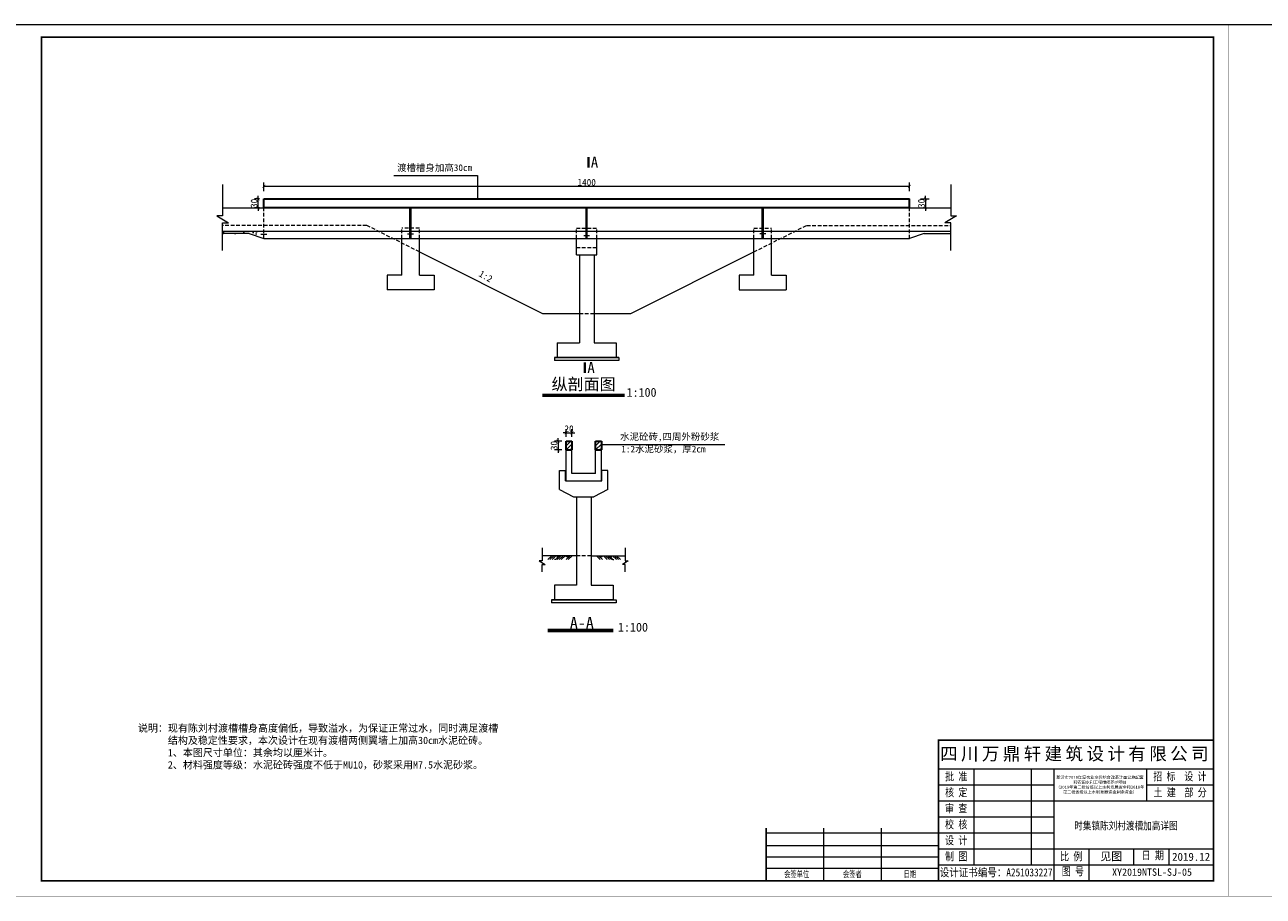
# Model space of a CAD drawing. Extents: x 36231 to 595326, y 3059 to 3871788.
# Tile 71 of 143: x 585852 to 586274, y 3864446 to 3864743. Entities that reach past the tile are written whole.
import ezdxf

# ---------------------------------------------------------------- set-up
doc = ezdxf.new("R2010")
doc.units = 0
doc.header["$PDMODE"] = 32
doc.header["$PDSIZE"] = 0.2
doc.linetypes.add('HIDDEN', pattern=[0.375, 0.25, -0.125])
doc.layers.get('0').update_dxf_attribs({"linetype": 'CONTINUOUS'})
doc.layers.get('Defpoints').update_dxf_attribs({"linetype": 'CONTINUOUS'})
for name, color, linetype, lineweight in [('0.09标注线', 3, 'CONTINUOUS', 9), ('0.13填充', 8, 'CONTINUOUS', 9), ('0.13文字', 3, 'CONTINUOUS', 13), ('000粗线', 7, 'CONTINUOUS', 40), ('中虚线', 8, 'HIDDEN', 15), ('图框１', 5, 'CONTINUOUS', 60), ('文字', 7, 'CONTINUOUS', 15), ('文字层', 7, 'CONTINUOUS', 15), ('粗实线', 1, 'CONTINUOUS', 40), ('粗线', 7, 'CONTINUOUS', 35), ('细实线', 3, 'CONTINUOUS', 20), ('细线', 7, 'CONTINUOUS', 15), ('配筋1', 1, 'CONTINUOUS', 50)]:
    doc.layers.add(name, color=color, linetype=linetype, lineweight=lineweight)
doc.styles.add('-仿宋_GB2312', font='仿宋_GB2312_0.ttf')
doc.styles.add('LYJFS', font='times.ttf', dxfattribs={"width": 0.7})
doc.styles.add('图框', font='仿宋_GB2312_0.ttf', dxfattribs={"width": 0.8})
doc.dimstyles.new('副本 (5) (2) STANDARD', dxfattribs={"dimtxt": 2.3, "dimasz": 1, "dimexe": 1.25, "dimexo": 1.5, "dimgap": 0.2, "dimtad": 1, "dimdec": 0, "dimlfac": 10, "dimzin": 0, "dimdsep": 46, "dimtxsty": '-仿宋_GB2312', "dimblk": 'ARCHTICK', "dimcen": 0.09, "dimadec": 0, "dimazin": 0, "dimtfac": 1, "dimtdec": 0, "dimtix": 1, "dimtmove": 2, "dimatfit": 3, "dimfxl": 1.7, "dimfxlon": 1, "dimtolj": 1, "dimtzin": 0, "dimlwd": 9, "dimlwe": 9, "dimarcsym": 0})

# ---------------------------------------------------------------- blocks, each defined once
blk = doc.blocks.new('eesz')
at = {"layer": '图框１', "color": 7, "const_width": 0.46666665}
blk.add_lwpolyline([(25244.47424427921, -497.5989567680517), (25244.47424427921, -1980.561866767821), (27344.47416927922, -1980.561866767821), (27344.47416927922, -497.5989567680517)], close=True, dxfattribs=at)
blk.add_lwpolyline([(25244.47424427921, -497.5989567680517), (25244.47424427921, -1980.561866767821), (27344.47416927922, -1980.561866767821), (27344.47416927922, -497.5989567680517)], close=True, dxfattribs=at)
at = {"layer": '图框１', "color": 5, "const_width": 0.46666665}
blk.add_lwpolyline([(25244.47424427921, -497.5989567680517), (25244.47424427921, -1980.561866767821), (27344.47416927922, -1980.561866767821), (27344.47416927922, -497.5989567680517)], close=True, dxfattribs=at)
at = {"layer": '图框１', "color": 7}
blk.add_lwpolyline([(25322.25201927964, -518.3396967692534, 3.111110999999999, 3.111110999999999, 0), (27318.54824427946, -518.3396967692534, 2.592592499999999, 2.592592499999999, 0), (27318.54824427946, -1954.635941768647, 2.592592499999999, 2.592592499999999, 0), (25322.25201927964, -1954.635941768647, 2.592592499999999, 2.592592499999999, 0)], format="xyseb", close=True, dxfattribs=at)
blk.add_lwpolyline([(25322.25201927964, -518.3396967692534, 3.111110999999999, 3.111110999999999, 0), (27318.54824427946, -518.3396967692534, 2.592592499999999, 2.592592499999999, 0), (27318.54824427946, -1954.635941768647, 2.592592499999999, 2.592592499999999, 0), (25322.25201927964, -1954.635941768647, 2.592592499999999, 2.592592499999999, 0)], format="xyseb", close=True, dxfattribs=at)
at = {"layer": '图框１', "color": 5}
blk.add_lwpolyline([(25322.25201927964, -518.3396967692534, 3.111110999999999, 3.111110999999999, 0), (27318.54824427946, -518.3396967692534, 2.592592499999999, 2.592592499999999, 0), (27318.54824427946, -1954.635941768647, 2.592592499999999, 2.592592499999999, 0), (25322.25201927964, -1954.635941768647, 2.592592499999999, 2.592592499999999, 0)], format="xyseb", close=True, dxfattribs=at)
at = {"layer": '细线', "color": 7}
for p, q in [((26850.32603877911, -1715.080394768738), (27318.54824427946, -1715.080394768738)), ((26850.32603877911, -1764.080393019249), (27318.54824427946, -1764.080393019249)), ((26910.21492552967, -1764.080393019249), (26910.21492552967, -1927.41372051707)), ((27008.21492202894, -1764.080393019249), (27008.21492202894, -1927.41372051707)), ((27046.32603177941, -1764.080393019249), (27046.32603177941, -1954.635941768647)), ((27204.21491502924, -1764.080393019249), (27204.21491502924, -1818.524835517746)), ((26850.32603877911, -1791.302614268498), (27046.32603177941, -1791.302614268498)), ((27204.21491502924, -1791.302614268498), (27318.54824427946, -1791.302614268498)), ((26850.32603877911, -1818.524835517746), (27318.54824427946, -1818.524835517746)), ((26850.32603877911, -1845.747056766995), (27046.32603177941, -1845.747056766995)), ((26556.32604927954, -1872.969278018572), (26850.32603877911, -1872.969278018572)), ((26654.32604577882, -1864.802611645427), (26654.32604577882, -1954.635941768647)), ((26752.32604227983, -1864.802611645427), (26752.32604227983, -1954.635941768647)), ((26850.32603877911, -1872.969278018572), (27046.32603177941, -1872.969278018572)), ((26556.32604927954, -1894.747055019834), (26850.32603877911, -1894.747055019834)), ((26556.32604927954, -1913.80260989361), (26850.32603877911, -1913.80260989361)), ((26850.32603877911, -1900.191499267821), (27318.54824427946, -1900.191499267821)), ((27106.21491852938, -1900.191499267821), (27106.21491852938, -1954.635941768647)), ((27182.43713802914, -1900.191499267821), (27182.43713802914, -1927.41372051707)), ((27242.3260247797, -1900.191499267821), (27242.3260247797, -1927.41372051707)), ((26556.32604927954, -1932.858164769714), (26850.32603877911, -1932.858164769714)), ((26850.32603877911, -1927.41372051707), (27318.54824427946, -1927.41372051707))]:
    blk.add_line(p, q, dxfattribs=at)
at = {"layer": '细线', "color": 7, "const_width": 2.722222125}
for points in [[(27318.54824427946, -1715.080394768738), (26850.32603877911, -1715.080394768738), (26850.32603877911, -1954.635941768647)], [(26556.32604927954, -1864.802611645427), (26556.32604927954, -1954.635941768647)]]:
    blk.add_lwpolyline(points, dxfattribs=at)
at = {"layer": '文字', "color": 7, "line_spacing_factor": 0.5, "style": '-仿宋_GB2312'}
for s, insert, char_height, width, attachment_point in [('{\\fSimSun|b0|i0|c134|p2;\\T1.2;\\C256;四川万鼎轩建筑设计有限公司}', (27084.4371415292, -1739.580393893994), 21.777777, 468.2222055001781, 5), ('{\\W0.8;批 准}', (26880.2704821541, -1777.691503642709), 13.611110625, 59.88888675, 5), ('{\\W0.8;招 标  设 计}', (27261.29137848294, -1777.691503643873), 13.611110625, 114.1529269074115, 5), ('{\\W0.8;核 定}', (26880.2704821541, -1804.913724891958), 13.611110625, 59.88888675, 5), ('{\\W0.8;土 建  部 分}', (27261.66570545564, -1804.913724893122), 13.611110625, 114.9015808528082, 5), ('{\\W0.8;审 查}', (26880.2704821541, -1832.135946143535), 13.611110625, 59.88888675, 5), ('{\\W0.8;校 核}', (26880.2704821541, -1859.358167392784), 13.611110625, 59.88888675, 5), ('{\\W0.8;设 计}', (26880.2704821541, -1886.580388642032), 13.611110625, 59.88888675, 5), ('{\\W0.8;制 图}', (26880.2704821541, -1913.80260989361), 13.611110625, 59.88888675, 5), ('{\\W0.8;比 例}', (27076.27047515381, -1913.80260989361), 13.611110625, 59.88888675, 5), ('见图', (27144.32602827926, -1913.802609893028), 13.611110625, 76.22221949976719, 5), ('{\\W0.8;日 期}', (27196.2089412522, -1904.442667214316), 13.611110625, 54.50771360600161, 1), ('2019.12', (27280.437134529, -1913.80260989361), 13.611110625, 76.22221950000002, 5), ('{\\W0.7; 会签单位}', (26605.32604752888, -1943.747053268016), 10.8888885, 97.9999965, 5), ('{\\W0.7;会签者}', (26703.32604402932, -1943.747053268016), 10.8888885, 97.9999965, 5), ('{\\W0.7;日期}', (26801.32604052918, -1943.747053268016), 10.8888885, 97.9999965, 5), ('{\\W0.85;设计证书编号：A251033227}', (26948.32603527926, -1941.024831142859), 13.611110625, 195.9999930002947, 5), ('{\\W0.8;图 号}', (27060.09783500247, -1931.664888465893), 13.611110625, 54.50771360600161, 1)]:
    blk.add_mtext(s, dxfattribs=dict(at, insert=insert, char_height=char_height, width=width, attachment_point=attachment_point))
at = {"layer": '文字', "color": 7, "insert": (27125.27047340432, -1791.302614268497), "char_height": 5, "width": 157.8888832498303, "attachment_point": 5, "style": '-仿宋_GB2312'}
blk.add_mtext('新沂市2019年度农业水价综合改革计量设施配套\\P和农田水利工程维修养护项目\\P（2019年第二批省级以上水利发展资金和2018年\\P第二批省级以上水利发展资金剩余资金）', dxfattribs=at)
blk = doc.blocks.new('_ARCHTICK')
at = {"color": 0, "linetype": 'ByBlock', "const_width": 0.15}
blk.add_lwpolyline([(-0.5, -0.5), (0.5, 0.5)], dxfattribs=at)
blk = doc.blocks.new('*D1654')
at = {"layer": '0.09标注线', "color": 0, "lineweight": 9}
for p, q in [((586157.5670663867, 3864683.733547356), (586160.5170663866, 3864683.733547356)), ((586159.2670663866, 3864683.733547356), (586159.2670663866, 3864684.733547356)), ((586159.2670663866, 3864683.733547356), (586159.2670663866, 3864680.733547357)), ((586157.5670663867, 3864680.733547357), (586160.5170663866, 3864680.733547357)), ((586159.2670663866, 3864680.733547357), (586159.2670663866, 3864679.733547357))]:
    blk.add_line(p, q, dxfattribs=at)
at = {"layer": 'Defpoints', "color": 0, "lineweight": 13}
for p in [(586153.8688947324, 3864683.733547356), (586153.8688947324, 3864680.733547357), (586159.2670663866, 3864680.733547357)]:
    blk.add_point(p, dxfattribs=at)
at = {"layer": '0.09标注线', "color": 0, "lineweight": 9}
for p, rotation in [((586159.2670663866, 3864683.733547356), 270), ((586159.2670663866, 3864680.733547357), 90)]:
    blk.add_blockref('_ARCHTICK', p, dxfattribs=dict(at, rotation=rotation))
at = {"layer": '0.09标注线', "color": 0, "lineweight": 13, "insert": (586157.9170663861, 3864682.233547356), "char_height": 2.3, "attachment_point": 5, "rotation": 90, "style": '-仿宋_GB2312'}
blk.add_mtext('\\A1;30', dxfattribs=at)
blk = doc.blocks.new('*D1656')
at = {"layer": '0.09标注线', "color": 0, "lineweight": 9}
for p, q in [((586036.8614491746, 3864604.13803046), (586035.8614491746, 3864604.13803046)), ((586036.8614491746, 3864602.776767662), (586036.8614491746, 3864605.38803046)), ((586036.8614491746, 3864604.13803046), (586038.8614491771, 3864604.13803046)), ((586038.8614491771, 3864602.77676766), (586038.8614491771, 3864605.38803046)), ((586038.8614491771, 3864604.13803046), (586039.8614491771, 3864604.13803046))]:
    blk.add_line(p, q, dxfattribs=at)
at = {"layer": 'Defpoints', "color": 0, "lineweight": 13}
for p in [(586038.8614491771, 3864604.13803046), (586036.8614491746, 3864601.276767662), (586038.8614491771, 3864601.27676766)]:
    blk.add_point(p, dxfattribs=at)
at = {"layer": '0.09标注线', "color": 0, "lineweight": 9}
blk.add_blockref('_ARCHTICK', (586036.8614491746, 3864604.13803046), dxfattribs=at)
at = {"layer": '0.09标注线', "color": 0, "lineweight": 9, "rotation": 180}
blk.add_blockref('_ARCHTICK', (586038.8614491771, 3864604.13803046), dxfattribs=at)
at = {"layer": '0.09标注线', "color": 0, "lineweight": 13, "insert": (586037.8614491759, 3864605.48803046), "char_height": 2.3, "attachment_point": 5, "style": '-仿宋_GB2312'}
blk.add_mtext('\\A1;20', dxfattribs=at)
blk = doc.blocks.new('*D1657')
at = {"layer": '0.09标注线', "color": 0, "lineweight": 9}
for p, q in [((586035.3614491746, 3864601.276767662), (586032.8506667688, 3864601.276767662)), ((586034.1006667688, 3864601.276767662), (586034.1006667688, 3864602.276767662)), ((586034.1006667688, 3864601.276767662), (586034.1006667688, 3864598.276767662)), ((586035.3614491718, 3864598.276767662), (586032.8506667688, 3864598.276767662)), ((586034.1006667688, 3864598.276767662), (586034.1006667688, 3864597.276767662))]:
    blk.add_line(p, q, dxfattribs=at)
at = {"layer": 'Defpoints', "color": 0, "lineweight": 13}
for p in [(586036.8614491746, 3864601.276767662), (586034.1006667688, 3864598.276767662), (586036.8614491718, 3864598.276767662)]:
    blk.add_point(p, dxfattribs=at)
at = {"layer": '0.09标注线', "color": 0, "lineweight": 9}
for p, rotation in [((586034.1006667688, 3864601.276767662), 270), ((586034.1006667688, 3864598.276767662), 90)]:
    blk.add_blockref('_ARCHTICK', p, dxfattribs=dict(at, rotation=rotation))
at = {"layer": '0.09标注线', "color": 0, "lineweight": 13, "insert": (586032.7506667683, 3864599.776767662), "char_height": 2.3, "attachment_point": 5, "rotation": 90, "style": '-仿宋_GB2312'}
blk.add_mtext('\\A1;30', dxfattribs=at)
blk = doc.blocks.new('*D2323')
at = {"layer": '0.09标注线', "color": 0, "lineweight": 9}
for p, q in [((585932.368894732, 3864683.733547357), (585930.6544612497, 3864683.733547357)), ((585931.9044612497, 3864683.733547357), (585931.9044612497, 3864684.733547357)), ((585931.9044612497, 3864680.733547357), (585931.9044612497, 3864683.733547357)), ((585932.368894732, 3864680.733547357), (585930.6544612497, 3864680.733547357)), ((585931.9044612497, 3864680.733547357), (585931.9044612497, 3864679.733547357))]:
    blk.add_line(p, q, dxfattribs=at)
at = {"layer": 'Defpoints', "color": 0, "lineweight": 13}
for p in [(585931.9044612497, 3864683.733547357), (585933.868894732, 3864683.733547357), (585933.868894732, 3864680.733547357)]:
    blk.add_point(p, dxfattribs=at)
at = {"layer": '0.09标注线', "color": 0, "lineweight": 9}
for p, rotation in [((585931.9044612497, 3864683.733547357), 270), ((585931.9044612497, 3864680.733547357), 90)]:
    blk.add_blockref('_ARCHTICK', p, dxfattribs=dict(at, rotation=rotation))
at = {"layer": '0.09标注线', "color": 0, "lineweight": 13, "insert": (585930.5544612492, 3864682.233547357), "char_height": 2.3, "attachment_point": 5, "rotation": 90, "style": '-仿宋_GB2312'}
blk.add_mtext('\\A1;30', dxfattribs=at)

msp = doc.modelspace()

# ---------------------------------------------------------------- hatches: boundary and pattern name
at = {"layer": '0.09标注线', "lineweight": 9}
h = msp.add_hatch(dxfattribs=at)
h.set_pattern_fill('AR-CONC', color=256, scale=0.02, style=0)
h.set_pattern_definition([(49.99999999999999, (585919.8303772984, 3864670.965601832), (3.64369337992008, -0.3187817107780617), [0.381, -4.191000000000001]), (355, (585919.8303772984, 3864670.965601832), (-0.7048565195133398, 3.8211328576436), [0.3048, -3.3528]), (100.451, (585920.1340172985, 3864670.939036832), (2.938850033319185, 3.502333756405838), [0.3238, -3.5618]), (46.18420000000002, (585919.8303772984, 3864671.981601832), (5.421580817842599, -0.8408465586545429), [0.5714999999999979, -6.286499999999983]), (96.6356, (585920.2821752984, 3864671.911531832), (4.748084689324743, 4.948511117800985), [0.4857, -5.3427]), (351.1840000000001, (585919.8303772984, 3864671.981601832), (4.748092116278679, 4.948502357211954), [0.4572, -5.0292]), (21, (585920.3383772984, 3864671.727601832), (3.032297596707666, -2.04531037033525), [0.381, -4.191000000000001]), (326.0000000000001, (585920.3383772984, 3864671.727601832), (1.236040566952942, 3.683759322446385), [0.3048, -3.3528]), (71.4514, (585920.5910672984, 3864671.557159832), (4.268329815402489, 1.638457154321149), [0.3238, -3.5618]), (37.50000000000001, (585919.8303772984, 3864670.965601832), (0.06177206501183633, 1.691100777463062), [0, -3.31216, 0, -3.4036, 0, -3.3655]), (7.499999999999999, (585919.8303772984, 3864670.965601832), (1.336393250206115, 2.00361149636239), [0, -1.94056, 0, -3.23596, 0, -1.2827]), (327.5, (585918.6975372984, 3864670.965601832), (2.711811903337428, -0.1145748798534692), [0, -1.27, 0, -3.9624, 0, -5.2578]), (317.5, (585918.1895372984, 3864670.965601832), (2.962583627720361, 0.5085298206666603), [0, -1.651, 0, -2.63144, 0, -3.7338])])
h.paths.add_polyline_path([(585919.8303772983, 3864672.733547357), (585919.8303776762, 3864671.933547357), (585928.8688947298, 3864671.933547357), (585931.7157933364, 3864670.965601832), (585932.5555705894, 3864672.733547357)])
at = {"layer": '0.09标注线', "lineweight": 13}
h = msp.add_hatch(dxfattribs=at)
h.set_pattern_fill('ANSI31', color=256, scale=0.3, style=0)
h.set_pattern_definition([(45, (586036.8614491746, 3864598.27676766), (-0.6735192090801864, 0.6735192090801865), [])])
h.paths.add_polyline_path([(586038.8614491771, 3864601.27676766), (586036.8614491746, 3864601.276767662), (586036.8614491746, 3864598.276767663), (586038.861449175, 3864598.27676766)])
h = msp.add_hatch(dxfattribs=at)
h.set_pattern_fill('ANSI31', color=256, scale=0.3, style=0)
h.set_pattern_definition([(45, (586046.8614491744, 3864598.276767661), (-0.6735192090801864, 0.6735192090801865), [])])
h.paths.add_polyline_path([(586048.8614491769, 3864601.27676766), (586046.8614491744, 3864601.276767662), (586046.8614491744, 3864598.276767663), (586048.8614491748, 3864598.276767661)])
at = {"layer": '0.13填充', "lineweight": 9}
h = msp.add_hatch(color=256, dxfattribs=at)
edge = h.paths.add_edge_path()
edge.add_ellipse((586034.1075050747, 3864562.414652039), major_axis=(0, -0.7306824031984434), ratio=0.9642642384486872, start_angle=280.877295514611, end_angle=439.1227044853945)
edge.add_line((586034.7994173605, 3864562.276767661), (586033.415592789, 3864562.276767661))
h = msp.add_hatch(color=256, dxfattribs=at)
edge = h.paths.add_edge_path()
edge.add_ellipse((586037.2066405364, 3864562.414652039), major_axis=(0, -0.7306824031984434), ratio=0.9642642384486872, start_angle=280.877295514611, end_angle=439.1227044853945)
edge.add_line((586037.8985528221, 3864562.276767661), (586036.5147282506, 3864562.276767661))
h = msp.add_hatch(color=256, dxfattribs=at)
edge = h.paths.add_edge_path()
edge.add_ellipse((586048.869880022, 3864562.414652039), major_axis=(0, -0.7306824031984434), ratio=0.9642642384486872, start_angle=-79.12270448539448, end_angle=79.12270448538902, ccw=False)
edge.add_line((586048.177967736, 3864562.27676766), (586049.5617923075, 3864562.27676766))
h = msp.add_hatch(color=256, dxfattribs=at)
edge = h.paths.add_edge_path()
edge.add_ellipse((586051.9690154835, 3864562.414652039), major_axis=(0, -0.7306824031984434), ratio=0.9642642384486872, start_angle=-79.12270448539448, end_angle=79.12270448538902, ccw=False)
edge.add_line((586051.2771031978, 3864562.27676766), (586052.6609277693, 3864562.27676766))

# ---------------------------------------------------------------- linework, layer by layer
at = {"layer": '0.09标注线'}
for p, q in [((585978.2080068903, 3864691.676411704), (586006.6689777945, 3864691.676411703)), ((586048.861449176, 3864600.107780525), (586090.9537668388, 3864600.107780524))]:
    msp.add_line(p, q, dxfattribs=at)
at = {"layer": '0.09标注线', "lineweight": 13}
msp.add_line((586006.6689777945, 3864691.676411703), (586006.6689777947, 3864683.733547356), dxfattribs=at)
at = {"layer": '0.09标注线', "lineweight": 9}
for p, q in [((585919.830401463, 3864688.635695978), (585919.8303759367, 3864677.924261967)), ((586167.9073880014, 3864688.635695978), (586167.9074135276, 3864677.924261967)), ((585983.668894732, 3864670.233547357), (585983.668894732, 3864680.733547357)), ((585984.0688947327, 3864670.233547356), (585984.0688947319, 3864680.733547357)), ((586043.668894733, 3864670.233547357), (586043.668894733, 3864680.733547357)), ((586044.0688947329, 3864670.233547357), (586044.0688947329, 3864680.733547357)), ((586103.6688947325, 3864670.233547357), (586103.6688947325, 3864680.733547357)), ((586104.0688947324, 3864670.233547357), (586104.0688947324, 3864680.733547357)), ((585919.8303759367, 3864677.924261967), (585917.8303759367, 3864677.924261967)), ((585917.8303759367, 3864677.924261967), (585921.8303759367, 3864675.615600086)), ((585919.8303804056, 3864666.156216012), (585919.8303759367, 3864675.615600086)), ((585919.8303759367, 3864675.615600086), (585921.8303759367, 3864675.615600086)), ((586169.9074135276, 3864677.924261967), (586165.9074135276, 3864675.615600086)), ((586167.9074135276, 3864675.615600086), (586165.9074135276, 3864675.615600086)), ((586167.9074090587, 3864666.156216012), (586167.9074135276, 3864675.615600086)), ((586167.9074135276, 3864677.924261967), (586169.9074135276, 3864677.924261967)), ((586032.8688947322, 3864629.733547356), (586032.8688947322, 3864628.733547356)), ((586054.8688947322, 3864628.733547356), (586032.8688947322, 3864628.733547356)), ((586054.8688947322, 3864629.733547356), (586054.8688947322, 3864628.733547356)), ((586028.6942293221, 3864564.928388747, 24.8), (586028.6942165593, 3864560.478916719, 24.8)), ((586057.0286690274, 3864564.928388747, 24.8), (586057.0286817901, 3864560.478916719, 24.8)), ((586028.6942165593, 3864560.478916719, 24.8), (586027.6942165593, 3864560.478916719, 24.8)), ((586027.6942165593, 3864560.478916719, 24.8), (586029.6942165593, 3864559.324585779, 24.8)), ((586028.6942222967, 3864556.762555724, 24.8), (586028.6942165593, 3864559.324585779, 24.8)), ((586028.6942165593, 3864559.324585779, 24.8), (586029.6942165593, 3864559.324585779, 24.8)), ((586058.0286817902, 3864560.478916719, 24.8), (586056.0286817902, 3864559.324585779, 24.8)), ((586057.0286817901, 3864559.324585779, 24.8), (586056.0286817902, 3864559.324585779, 24.8)), ((586057.0286760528, 3864556.762555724, 24.8), (586057.0286817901, 3864559.324585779, 24.8)), ((586057.0286817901, 3864560.478916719, 24.8), (586058.0286817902, 3864560.478916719, 24.8)), ((586031.8614491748, 3864547.27676766, 24.8), (586031.8614491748, 3864546.27676766, 24.8)), ((586053.8614491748, 3864546.27676766, 24.8), (586031.8614491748, 3864546.27676766, 24.8)), ((586053.8614491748, 3864547.276767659, 24.8), (586053.8614491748, 3864546.276767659, 24.8))]:
    msp.add_line(p, q, dxfattribs=at)
at = {"layer": '0.13填充', "lineweight": 40, "ltscale": 0.005}
for p, q in [((586028.8309115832, 3864617.034261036), (586056.7374111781, 3864617.034261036)), ((586030.6155181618, 3864537.083507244), (586052.9407178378, 3864537.083507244))]:
    msp.add_line(p, q, dxfattribs=at)
at = {"layer": '0.13填充', "ltscale": 0.005}
for p, q in [((586028.8309115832, 3864616.595978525), (586056.7374111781, 3864616.595978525)), ((586030.6155181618, 3864536.410292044), (586052.9407178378, 3864536.410292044))]:
    msp.add_line(p, q, dxfattribs=at)
at = {"layer": '0.13文字', "lineweight": 13}
msp.add_line((590756.6746656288, 3864742.976876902), (583564.2750096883, 3864742.976876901), dxfattribs=at)
at = {"layer": '000粗线', "lineweight": 30}
for p, q in [((585933.868894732, 3864680.733547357), (585933.868894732, 3864683.733547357)), ((585933.868894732, 3864683.733547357), (586153.8688947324, 3864683.733547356)), ((586153.8688947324, 3864680.733547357), (586153.8688947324, 3864683.733547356)), ((586153.8688947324, 3864680.733547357), (585933.868894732, 3864680.733547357)), ((586036.8614491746, 3864598.276767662), (586036.8614491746, 3864601.276767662)), ((586036.8614491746, 3864601.276767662), (586038.8614491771, 3864601.27676766)), ((586038.8614491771, 3864601.27676766), (586038.861449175, 3864598.276767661)), ((586046.8614491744, 3864598.276767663, 24.8), (586046.8614491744, 3864601.276767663, 24.8)), ((586046.8614491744, 3864601.276767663, 24.8), (586048.8614491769, 3864601.276767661, 24.8)), ((586048.8614491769, 3864601.276767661, 24.8), (586048.8614491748, 3864598.276767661, 24.8)), ((586036.8614491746, 3864598.276767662), (586038.861449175, 3864598.276767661)), ((586036.8614491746, 3864598.276767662), (586038.861449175, 3864598.27676766)), ((586046.8614491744, 3864598.276767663, 24.8), (586048.8614491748, 3864598.276767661, 24.8)), ((586046.8614491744, 3864598.276767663, 24.8), (586048.8614491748, 3864598.276767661, 24.8))]:
    msp.add_line(p, q, dxfattribs=at)
at = {"layer": '000粗线', "lineweight": 9}
msp.add_line((586046.8614491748, 3864598.276767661, 24.8), (586048.8614491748, 3864598.276767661, 24.8), dxfattribs=at)
at = {"layer": '中虚线', "color": 8, "lineweight": 9, "ltscale": 5}
for p, q in [((585933.868894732, 3864670.233547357), (585933.868894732, 3864680.733547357)), ((586153.8688947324, 3864670.233547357), (586153.8688947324, 3864680.733547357)), ((585986.868894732, 3864673.733547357), (585980.8688947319, 3864673.733547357)), ((585980.8688947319, 3864670.233547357), (585980.8688947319, 3864673.733547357)), ((585986.868894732, 3864670.233547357), (585986.868894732, 3864673.733547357)), ((586040.3688947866, 3864673.733547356), (586047.3688947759, 3864673.733547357)), ((586040.3688947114, 3864670.233547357), (586040.3688947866, 3864673.733547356)), ((586047.3688947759, 3864670.233547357), (586047.3688947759, 3864673.733547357)), ((586100.8688947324, 3864673.733547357), (586106.8688947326, 3864673.733547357)), ((586100.8688947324, 3864670.233547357), (586100.8688947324, 3864673.733547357)), ((586106.8688947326, 3864670.233547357), (586106.8688947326, 3864673.733547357)), ((586040.3688947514, 3864667.233547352), (586047.3688947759, 3864667.233547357)), ((586041.3688947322, 3864644.733547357), (586046.3688947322, 3864644.733547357)), ((586045.3614491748, 3864562.276767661, 24.8), (586040.3614491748, 3864562.27676766, 24.8))]:
    msp.add_line(p, q, dxfattribs=at)
at = {"layer": '中虚线', "color": 8, "lineweight": 9, "ltscale": 5, "elevation": -2.561009e-10}
for points in [[(585986.868894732, 3864665.733547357), (585968.8688947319, 3864674.733547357), (585919.8303763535, 3864674.733547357)], [(586100.8688947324, 3864665.733547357), (586118.8688947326, 3864674.733547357), (586167.9074131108, 3864674.733547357)]]:
    msp.add_lwpolyline(points, dxfattribs=at)
at = {"layer": '粗实线', "color": 7, "lineweight": 9}
for p, q in [((585919.8303826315, 3864680.733547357), (586167.9074068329, 3864680.733547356)), ((585928.8688947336, 3864671.933547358), (585919.806145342, 3864671.933547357)), ((585919.8303772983, 3864672.733547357), (586167.907412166, 3864672.733547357)), ((585928.868894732, 3864671.933547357), (585933.868894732, 3864670.233547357)), ((585932.8579662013, 3864671.701471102), (585934.8579662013, 3864671.701471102)), ((585982.868894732, 3864671.868601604), (585984.868894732, 3864671.868601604)), ((586042.8688947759, 3864671.235587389), (586044.8688947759, 3864671.235587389)), ((586104.8688947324, 3864671.868601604), (586102.8688947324, 3864671.868601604)), ((586158.8688947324, 3864671.933547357), (586153.8688947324, 3864670.233547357)), ((586158.8688947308, 3864671.933547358), (586167.9316441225, 3864671.933547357)), ((585933.868894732, 3864670.233547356), (586153.8688947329, 3864670.233547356)), ((585980.868894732, 3864657.777399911), (585980.868894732, 3864670.233547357)), ((585986.868894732, 3864657.733547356), (585986.868894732, 3864670.233547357)), ((586040.3688947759, 3864664.733547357), (586040.3688947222, 3864670.233552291)), ((586047.3688947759, 3864664.733547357), (586047.3688947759, 3864670.233547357)), ((586100.8688947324, 3864657.733547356), (586100.8688947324, 3864670.233547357)), ((586106.8688947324, 3864657.777399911), (586106.8688947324, 3864670.233547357)), ((586040.3688947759, 3864664.733547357), (586046.8688947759, 3864664.733547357)), ((586041.3688947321, 3864664.733547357), (586041.3688947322, 3864634.733547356)), ((586046.3688947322, 3864664.733547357), (586046.3688947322, 3864634.733547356)), ((586046.8688947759, 3864664.733547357), (586047.3688947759, 3864664.733547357)), ((585980.868894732, 3864657.777399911), (585975.868894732, 3864657.77739991)), ((585975.868894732, 3864657.777399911), (585975.868894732, 3864652.733547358)), ((585986.868894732, 3864657.733547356), (585991.868894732, 3864657.733547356)), ((585991.868894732, 3864657.733547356), (585991.868894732, 3864652.733547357)), ((586100.8688947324, 3864657.733547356), (586095.8688947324, 3864657.733547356)), ((586095.8688947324, 3864657.733547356), (586095.8688947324, 3864652.733547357)), ((586106.8688947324, 3864657.777399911), (586111.8688947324, 3864657.77739991)), ((586111.8688947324, 3864657.777399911), (586111.8688947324, 3864652.733547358)), ((585991.868894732, 3864652.733547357), (585975.868894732, 3864652.733547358)), ((586095.8688947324, 3864652.733547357), (586111.8688947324, 3864652.733547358)), ((586033.8688947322, 3864634.733547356), (586033.8688947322, 3864629.733547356)), ((586033.8688947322, 3864634.733547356), (586041.3688947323, 3864634.733547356)), ((586046.3688947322, 3864634.733547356), (586053.8688947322, 3864634.733547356)), ((586053.8688947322, 3864634.733547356), (586053.8688947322, 3864629.733547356)), ((586032.8688947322, 3864629.733547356), (586054.8688947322, 3864629.733547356)), ((586054.8688947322, 3864629.733547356), (586032.8688947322, 3864629.733547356)), ((586036.8614491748, 3864587.776767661), (586036.8614491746, 3864598.276767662)), ((586038.8614491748, 3864590.276767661), (586038.861449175, 3864598.276767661)), ((586046.8614491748, 3864590.276767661, 24.8), (586046.8614491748, 3864598.276767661, 24.8)), ((586048.8614491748, 3864587.776767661, 24.8), (586048.8614491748, 3864598.276767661, 24.8)), ((586034.6614491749, 3864591.27676766, 24.8), (586036.6614491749, 3864591.27676766, 24.8)), ((586034.6614491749, 3864584.776767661, 24.8), (586034.6614491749, 3864591.27676766, 24.8)), ((586051.0614491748, 3864591.27676766, 24.8), (586049.0614491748, 3864591.27676766, 24.8)), ((586051.0614491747, 3864584.776767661, 24.8), (586051.0614491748, 3864591.27676766, 24.8)), ((586036.6614491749, 3864587.776767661, 24.8), (586049.0614491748, 3864587.776767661, 24.8)), ((586046.8614491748, 3864590.276767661, 24.8), (586038.8614491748, 3864590.276767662, 24.8)), ((586034.6614491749, 3864584.776767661, 24.8), (586039.3614491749, 3864582.276767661, 24.8)), ((586039.3614491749, 3864582.276767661, 24.8), (586046.361449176, 3864582.276767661, 24.8)), ((586040.3614491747, 3864582.276767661, 24.8), (586040.3614491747, 3864552.276767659, 24.8)), ((586045.3614491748, 3864582.276767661, 24.8), (586045.3614491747, 3864552.27676766, 24.8)), ((586051.0614491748, 3864584.776767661, 24.8), (586046.361449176, 3864582.276767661, 24.8)), ((586040.3614491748, 3864562.27676766, 24.8), (586028.6942217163, 3864562.27676766, 24.8)), ((586040.3614491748, 3864562.27676766, 24.8), (586037.861449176, 3864562.27676766, 24.8)), ((586045.3614491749, 3864562.276767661, 24.8), (586057.0286766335, 3864562.27676766, 24.8)), ((586045.3614491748, 3864562.276767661, 24.8), (586047.8614491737, 3864562.27676766, 24.8)), ((586032.8614491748, 3864552.27676766, 24.8), (586032.8614491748, 3864547.27676766, 24.8)), ((586040.3614491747, 3864552.276767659, 24.8), (586032.8614491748, 3864552.27676766, 24.8)), ((586045.3614491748, 3864552.27676766, 24.8), (586052.8614491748, 3864552.27676766, 24.8)), ((586052.8614491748, 3864552.27676766, 24.8), (586052.8614491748, 3864547.27676766, 24.8)), ((586031.8614491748, 3864547.27676766, 24.8), (586053.8614491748, 3864547.27676766, 24.8)), ((586052.8614491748, 3864547.27676766, 24.8), (586031.8614491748, 3864547.27676766, 24.8))]:
    msp.add_line(p, q, dxfattribs=at)
at = {"layer": '粗线', "color": 7, "lineweight": 9, "elevation": -2.561009e-10}
for points in [[(585986.8688947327, 3864665.733547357), (586028.8688947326, 3864644.733547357), (586041.3688947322, 3864644.733547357)], [(586046.3688947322, 3864644.733547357), (586058.8688947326, 3864644.733547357), (586100.8688947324, 3864665.733547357)]]:
    msp.add_lwpolyline(points, dxfattribs=at)
at = {"layer": '细实线', "lineweight": 9, "ltscale": 5}
for p, q in [((586031.9952933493, 3864562.276767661, 24.8), (586030.6589754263, 3864560.940449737, 24.8)), ((586032.7024001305, 3864562.276767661, 24.8), (586031.3660822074, 3864560.940449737, 24.8)), ((586033.4095069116, 3864562.276767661, 24.8), (586032.0731889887, 3864560.940449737, 24.8)), ((586035.094428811, 3864562.276767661, 24.8), (586033.7581108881, 3864560.940449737, 24.8)), ((586035.8015355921, 3864562.276767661, 24.8), (586034.4652176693, 3864560.940449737, 24.8)), ((586036.5086423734, 3864562.27676766, 24.8), (586035.1723244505, 3864560.940449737, 24.8)), ((586038.1935642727, 3864562.27676766, 24.8), (586036.8572463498, 3864560.940449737, 24.8)), ((586038.9006710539, 3864562.27676766, 24.8), (586037.564353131, 3864560.940449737, 24.8)), ((586047.1758495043, 3864562.276767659, 24.8), (586048.5121674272, 3864560.940449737, 24.8)), ((586047.8829562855, 3864562.276767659, 24.8), (586049.2192742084, 3864560.940449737, 24.8)), ((586049.5678781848, 3864562.276767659, 24.8), (586050.9041961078, 3864560.940449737, 24.8)), ((586050.274984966, 3864562.27676766, 24.8), (586051.611302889, 3864560.940449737, 24.8)), ((586050.9820917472, 3864562.27676766, 24.8), (586052.3184096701, 3864560.940449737, 24.8)), ((586052.6670136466, 3864562.27676766, 24.8), (586054.0033315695, 3864560.940449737, 24.8)), ((586053.3741204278, 3864562.27676766, 24.8), (586054.7104383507, 3864560.940449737, 24.8)), ((586054.081227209, 3864562.27676766, 24.8), (586055.4175451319, 3864560.940449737, 24.8))]:
    msp.add_line(p, q, dxfattribs=at)
for points, start_tangent, end_tangent in [([(586034.076937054, 3864561.687427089, -24.79999999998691), (586033.7771472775, 3864561.571667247, -24.79999999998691), (586033.7000681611, 3864561.443531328, -24.79999999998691), (586033.6616639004, 3864561.27052465, -24.79999999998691), (586033.5290881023, 3864561.110107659, -24.79999999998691), (586033.3306254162, 3864561.00970724, -24.79999999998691), (586032.9112561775, 3864560.940449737, -24.79999999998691)], (-0.9990642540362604, 0.0432506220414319), (-0.99950576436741, -0.0314360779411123)), ([(586051.9995835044, 3864561.687427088, -24.79999999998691), (586052.2993732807, 3864561.571667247, -24.79999999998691), (586052.3764523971, 3864561.443531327, -24.79999999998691), (586052.4148566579, 3864561.270524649, -24.79999999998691), (586052.5474324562, 3864561.110107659, -24.79999999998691), (586052.745895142, 3864561.00970724, -24.79999999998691), (586053.1652643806, 3864560.940449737, -24.79999999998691)], (0.9990642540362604, 0.0432506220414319), (0.99950576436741, -0.0314360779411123))]:
    msp.add_spline(points, degree=3, dxfattribs=dict(at, start_tangent=start_tangent, end_tangent=end_tangent))
at = {"layer": '细线', "lineweight": 9}
for p, q in [((586036.6614491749, 3864587.776767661, 24.8), (586036.6614491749, 3864591.276767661, 24.8)), ((586049.0614491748, 3864587.776767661, 24.8), (586049.0614491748, 3864591.276767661, 24.8))]:
    msp.add_line(p, q, dxfattribs=at)
at = {"layer": '配筋1', "color": 7, "lineweight": 40}
for p, q in [((586044.4595536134, 3864697.953330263), (586044.4595536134, 3864694.448130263)), ((586043.2926296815, 3864628.07031573), (586043.2926296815, 3864624.56511573))]:
    msp.add_line(p, q, dxfattribs=at)

# ---------------------------------------------------------------- block references
at = {"layer": '文字层', "xscale": 0.1999999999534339, "yscale": 0.2000000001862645, "zscale": 0.2}
for p in [(580793.7078392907, 3864842.496668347), (581213.7078241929, 3864842.496668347)]:
    msp.add_blockref('eesz', p, dxfattribs=at)

# ---------------------------------------------------------------- texts
at = {"color": 7, "style": '图框', "width": 0.8}
msp.add_text('     时集镇陈刘村渡槽加高详图', height=2.621067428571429, dxfattribs=at).set_placement((586202.8265899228, 3864469.013290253))
at = {"layer": '0.09标注线', "char_height": 2.299999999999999, "attachment_point": 3, "style": '-仿宋_GB2312'}
for s, insert in [('渡槽槽身加高30cm', (586004.8577934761, 3864695.52105971)), ('水泥砼砖,四周外粉砂浆', (586089.0362548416, 3864603.952428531)), ('1:2水泥砂浆，厚2cm', (586084.3703461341, 3864599.726794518))]:
    msp.add_mtext(s, dxfattribs=dict(at, insert=insert))
at = {"layer": '0.09标注线', "lineweight": 9, "insert": (586012.1132211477, 3864657.21425223, -24.8000000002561), "char_height": 2.299999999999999, "width": 3.971394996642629, "attachment_point": 3, "rotation": 330.050824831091, "style": '-仿宋_GB2312'}
msp.add_mtext('1:2', dxfattribs=at)
at = {"layer": '0.13文字', "color": 0, "linetype": 'Continuous', "lineweight": 13, "insert": (586222.8679791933, 3864455.784331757), "char_height": 2.5, "width": 66.66109248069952, "attachment_point": 1, "style": 'LYJFS'}
msp.add_mtext('{\\fFangSong_GB2312|b0|i0|c134|p49;\\W1;XY2019NTSL-SJ-05}', dxfattribs=at)
at = {"layer": '文字', "color": 7, "attachment_point": 1, "style": '-仿宋_GB2312'}
for s, insert, char_height, width in [('{\\C256;    纵剖面图}', (586021.0316349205, 3864622.683154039, -24.8000000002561), 4, 107.33324268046), ('1:100', (586057.463646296, 3864619.380207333, -24.8000000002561), 3, 10.28954739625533), ('{\\C256;        A-A}', (586016.3679449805, 3864541.405185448, -24.79999999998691), 4, 107.33324268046), ('1:100', (586054.5434516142, 3864539.429453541, -24.79999999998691), 3, 10.28954739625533), ('说明：现有陈刘村渡槽{\\C256;槽身高度偏低，导致溢水，为保证正常过水，同时满足渡槽\\P      结构及稳定性要求，本次设计在现有渡槽两侧翼墙上加高30cm水泥砼砖。\\P}      1、本图尺寸单位：其余均以厘米计。\\P      2、材料强度等级：水泥砼砖强度不低于MU10，砂浆采用M7.5水泥砂浆。\\P ', (585890.9774149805, 3864504.812179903), 2.5, 351.4686869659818)]:
    msp.add_mtext(s, dxfattribs=dict(at, insert=insert, char_height=char_height, width=width))
at = {"layer": '细实线', "color": 7, "lineweight": 13, "char_height": 3.68, "width": 21.95458836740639, "attachment_point": 9, "style": '-仿宋_GB2312'}
for insert in [(586047.7892820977, 3864694.388317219), (586046.6223581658, 3864624.505302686)]:
    msp.add_mtext('A', dxfattribs=dict(at, insert=insert))

# ---------------------------------------------------------------- dimensions: what is measured, and where the dimension line sits
at = {"layer": '0.09标注线', "lineweight": 13}
msp.add_linear_dim(base=(586153.8688947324, 3864688.023977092), p1=(585933.868894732, 3864683.733547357), p2=(586153.8688947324, 3864683.733547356), text='1400', dimstyle='副本 (5) (2) STANDARD', dxfattribs=at).render()
for base, p1, p2, picture, middle in [((585931.9044612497, 3864683.733547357), (585933.868894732, 3864680.733547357), (585933.868894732, 3864683.733547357), '*D2323', (585930.5544612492, 3864682.233547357)), ((586159.2670663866, 3864680.733547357), (586153.8688947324, 3864683.733547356), (586153.8688947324, 3864680.733547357), '*D1654', (586157.9170663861, 3864682.233547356)), ((586034.1006667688, 3864598.276767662), (586036.8614491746, 3864601.276767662), (586036.8614491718, 3864598.276767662), '*D1657', (586032.7506667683, 3864599.776767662))]:
    dim = msp.add_linear_dim(base=base, p1=p1, p2=p2, angle=90, dimstyle='副本 (5) (2) STANDARD', dxfattribs=at)
    dim.commit()
    dim.dimension.update_dxf_attribs({"geometry": picture, "text_midpoint": middle})
dim = msp.add_linear_dim(base=(586038.8614491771, 3864604.13803046), p1=(586036.8614491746, 3864601.276767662), p2=(586038.8614491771, 3864601.27676766), dimstyle='副本 (5) (2) STANDARD', dxfattribs=at)
dim.commit()
dim.dimension.update_dxf_attribs({"geometry": '*D1656', "text_midpoint": (586037.8614491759, 3864605.48803046)})

doc.saveas('drawing.dxf')
